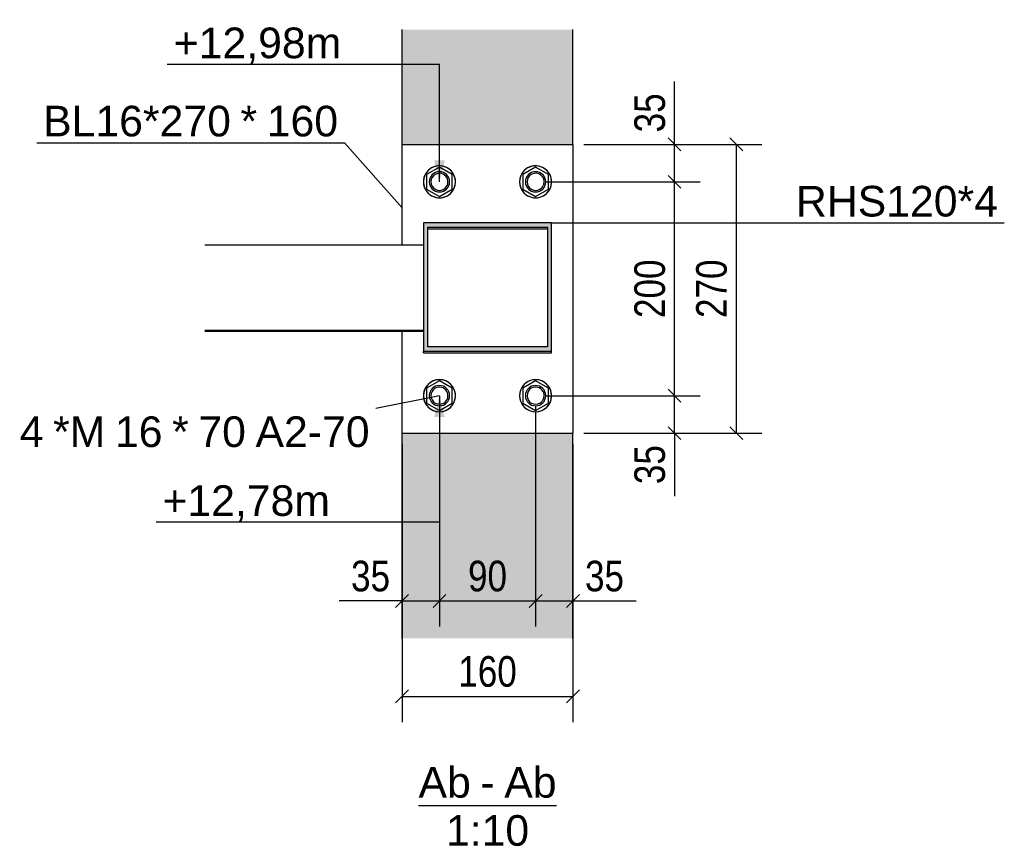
# Model space of a CAD drawing. Header units: millimetres. Extents: x 30 to 208467, y 44 to 15445.
# Tile 6 of 61: x 30277 to 31199, y 44 to 818. Entities that reach past the tile are written whole.
import ezdxf

# ---------------------------------------------------------------- set-up
doc = ezdxf.new("R2010")
doc.units = ezdxf.units.MM
doc.styles.add('Arial', font='ARIAL.TTF', dxfattribs={"height": 0.2})
doc.styles.add('Arial Narrow', font='ARIALN.TTF', dxfattribs={"height": 0.2})

# ---------------------------------------------------------------- blocks, each defined once
blk = doc.blocks.new('Unknown-18 - 40663')
at = {"color": 5}
blk.add_line((30650.63, 82.5), (30779.83, 82.5), dxfattribs=at)
at = {"color": 5, "style": 'Arial'}
for s, height, p in [('Ab', 28.652, (30650.63, 90)), ('Ab', 28.652, (30730.89, 90)), ('-', 28.65, (30708.57, 90)), ('1:10', 28.652, (30676.3, 45))]:
    blk.add_text(s, height=height, dxfattribs=at).set_placement(p)
blk = doc.blocks.new('Part-40803 - 40663')
for points in [[(30795.23, 700.93), (30795.23, 808.37), (30635.23, 808.37), (30635.23, 700.93)], [(30795.23, 238.95), (30795.23, 430.93), (30635.23, 430.93), (30635.23, 238.95)]]:
    blk.add_hatch(color=96).paths.add_polyline_path(points)
at = {"color": 96}
for p, q in [((30635.23, 700.93), (30635.23, 808.37)), ((30795.23, 700.93), (30795.23, 808.37)), ((30635.23, 238.95), (30635.23, 430.93)), ((30795.23, 238.95), (30795.23, 430.93))]:
    blk.add_line(p, q, dxfattribs=at)
blk = doc.blocks.new('Part-40666 - 40663')
at = {"color": 7}
for p, q in [((30450.76, 607.13), (30655.23, 607.13)), ((30450.76, 527.14), (30655.23, 527.14)), ((30450.76, 526.12), (30655.23, 526.12))]:
    blk.add_line(p, q, dxfattribs=at)
blk = doc.blocks.new('Part-40805 - 40663')
at = {"color": 7}
for p, q in [((30635.23, 607.13), (30635.23, 700.93)), ((30635.23, 700.93), (30795.23, 700.93)), ((30795.23, 700.93), (30795.23, 430.93)), ((30635.23, 430.93), (30635.23, 526.12)), ((30635.23, 430.93), (30795.23, 430.93))]:
    blk.add_line(p, q, dxfattribs=at)
blk = doc.blocks.new('Part-40804 - 40663')
h = blk.add_hatch(color=6)
h.paths.add_polyline_path([(30655.23, 627.5), (30655.23, 507.49), (30775.23, 507.49), (30775.23, 627.5)])
h.paths.add_polyline_path([(30771.23, 511.49), (30659.23, 511.49), (30659.23, 623.5), (30771.23, 623.5)])
at = {"color": 7}
for p, q in [((30775.23, 627.5), (30655.23, 627.5)), ((30655.23, 627.5), (30655.23, 507.49)), ((30775.23, 507.49), (30775.23, 627.5)), ((30659.23, 623.5), (30771.23, 623.5)), ((30659.23, 511.49), (30659.23, 623.5)), ((30659.23, 621.93), (30771.23, 621.93)), ((30771.23, 623.5), (30771.23, 511.49)), ((30655.23, 505.92), (30655.23, 507.49)), ((30655.23, 507.49), (30775.23, 507.49)), ((30771.23, 511.49), (30659.23, 511.49)), ((30775.23, 505.92), (30775.23, 507.49)), ((30655.23, 505.92), (30775.23, 505.92))]:
    blk.add_line(p, q, dxfattribs=at)
blk = doc.blocks.new('Bolt-40809 - 40663')
at = {"color": 136}
for p, q in [((30670.23, 679.78), (30658.23, 672.86)), ((30658.23, 672.86), (30658.23, 659)), ((30682.23, 672.86), (30670.23, 679.78)), ((30682.23, 659), (30682.23, 672.86)), ((30760.23, 679.78), (30748.23, 672.86)), ((30748.23, 672.86), (30748.23, 659)), ((30772.23, 672.86), (30760.23, 679.78)), ((30772.23, 659), (30772.23, 672.86)), ((30658.23, 659), (30670.23, 652.07)), ((30670.23, 652.07), (30682.23, 659)), ((30748.23, 659), (30760.23, 652.07)), ((30760.23, 652.07), (30772.23, 659)), ((30670.23, 479.78), (30658.23, 472.86)), ((30682.23, 472.86), (30670.23, 479.78)), ((30760.23, 479.78), (30748.23, 472.86)), ((30772.23, 472.86), (30760.23, 479.78)), ((30658.23, 472.86), (30658.23, 459)), ((30682.23, 459), (30682.23, 472.86)), ((30748.23, 472.86), (30748.23, 459)), ((30772.23, 459), (30772.23, 472.86)), ((30658.23, 459), (30670.23, 452.07)), ((30670.23, 452.07), (30682.23, 459)), ((30748.23, 459), (30760.23, 452.07)), ((30760.23, 452.07), (30772.23, 459))]:
    blk.add_line(p, q, dxfattribs=at)
for centre, radius, start, end in [((30670.23, 665.93), 15, 90, 270), ((30670.23, 665.93), 15, 120, 300), ((30670.23, 665.93), 9.5, 0, 180), ((30670.23, 665.93), 8, 120, 300), ((30670.23, 665.93), 15, 300, 120), ((30670.23, 665.93), 8, 300, 120), ((30670.23, 665.93), 15, 270, 90), ((30760.23, 665.93), 15, 90, 270), ((30760.23, 665.93), 15, 120, 300), ((30760.23, 665.93), 9.5, 0, 180), ((30760.23, 665.93), 8, 120, 300), ((30760.23, 665.93), 15, 300, 120), ((30760.23, 665.93), 8, 300, 120), ((30760.23, 665.93), 15, 270, 90), ((30670.23, 665.93), 9.5, 180, 0), ((30760.23, 665.93), 9.5, 180, 0), ((30670.23, 465.93), 15, 90, 270), ((30670.23, 465.93), 15, 300, 120), ((30670.23, 465.93), 15, 270, 90), ((30760.23, 465.93), 15, 90, 270), ((30760.23, 465.93), 15, 300, 120), ((30760.23, 465.93), 15, 270, 90), ((30670.23, 465.93), 15, 120, 300), ((30670.23, 465.93), 9.5, 0, 180), ((30670.23, 465.93), 8, 120, 300), ((30670.23, 465.93), 8, 300, 120), ((30760.23, 465.93), 15, 120, 300), ((30760.23, 465.93), 9.5, 0, 180), ((30760.23, 465.93), 8, 120, 300), ((30760.23, 465.93), 8, 300, 120), ((30670.23, 465.93), 9.5, 180, 0), ((30760.23, 465.93), 9.5, 180, 0)]:
    blk.add_arc(centre, radius, start, end, dxfattribs=at)
blk = doc.blocks.new('StraightDimension-44824 - 40663')
at = {"color": 174}
for p, q in [((30770.23, 665.93), (30914.3, 665.93)), ((30896.3, 659.93), (30884.3, 671.93)), ((30890.3, 465.93), (30890.3, 665.93)), ((30884.3, 471.93), (30896.3, 459.93)), ((30770.23, 465.93), (30914.3, 465.93))]:
    blk.add_line(p, q, dxfattribs=at)
at = {"color": 30, "style": 'Arial Narrow'}
blk.add_text('200', height=28.633, rotation=90.00021, dxfattribs=at).set_placement((30881.3, 538.57))
blk = doc.blocks.new('StraightDimension-44668 - 40663')
at = {"color": 174}
for p, q in [((30635.23, 420.93), (30635.23, 160.73)), ((30795.23, 420.93), (30795.23, 160.73)), ((30641.23, 190.73), (30629.23, 178.73)), ((30635.23, 184.73), (30795.23, 184.73)), ((30789.23, 178.73), (30801.23, 190.73))]:
    blk.add_line(p, q, dxfattribs=at)
at = {"color": 30, "style": 'Arial Narrow'}
blk.add_text('160', height=28.633, dxfattribs=at).set_placement((30687.88, 193.73))
blk = doc.blocks.new('StraightDimension-44706 - 40663')
at = {"color": 174}
for p, q in [((30760.23, 455.93), (30760.23, 249.95)), ((30795.23, 420.93), (30795.23, 249.95)), ((30766.23, 279.95), (30754.23, 267.95)), ((30789.23, 267.95), (30801.23, 279.95)), ((30760.23, 273.95), (30795.23, 273.95)), ((30795.23, 273.95), (30854.21, 273.95)), ((30795.23, 273.95), (30854.21, 273.95))]:
    blk.add_line(p, q, dxfattribs=at)
at = {"color": 30, "style": 'Arial Narrow'}
blk.add_text('35', height=28.633, dxfattribs=at).set_placement((30806.48, 282.95))
blk = doc.blocks.new('StraightDimension-44707 - 40663')
at = {"color": 174}
for p, q in [((30670.23, 455.93), (30670.23, 249.95)), ((30760.23, 455.93), (30760.23, 249.95)), ((30676.23, 279.95), (30664.23, 267.95)), ((30754.23, 267.95), (30766.23, 279.95)), ((30670.23, 273.95), (30760.23, 273.95))]:
    blk.add_line(p, q, dxfattribs=at)
at = {"color": 30, "style": 'Arial Narrow'}
blk.add_text('90', height=28.633, dxfattribs=at).set_placement((30696.99, 282.95))
blk = doc.blocks.new('StraightDimension-44708 - 40663')
at = {"color": 174}
for p, q in [((30670.23, 455.93), (30670.23, 249.95)), ((30635.23, 420.93), (30635.23, 249.95)), ((30641.23, 279.95), (30629.23, 267.95)), ((30664.23, 267.95), (30676.23, 279.95)), ((30635.23, 273.95), (30576.26, 273.95)), ((30635.23, 273.95), (30576.26, 273.95)), ((30635.23, 273.95), (30670.23, 273.95))]:
    blk.add_line(p, q, dxfattribs=at)
at = {"color": 30, "style": 'Arial Narrow'}
blk.add_text('35', height=28.633, dxfattribs=at).set_placement((30587.51, 282.95))
blk = doc.blocks.new('StraightDimension-44785 - 40663')
at = {"color": 174}
for p, q in [((30805.23, 700.93), (30972.13, 700.93)), ((30954.13, 694.93), (30942.13, 706.93)), ((30948.13, 430.93), (30948.13, 700.93)), ((30942.13, 436.93), (30954.13, 424.93)), ((30805.23, 430.93), (30972.13, 430.93))]:
    blk.add_line(p, q, dxfattribs=at)
at = {"color": 30, "style": 'Arial Narrow'}
blk.add_text('270', height=28.633, rotation=90.00021, dxfattribs=at).set_placement((30939.13, 538.57))
blk = doc.blocks.new('StraightDimension-44823 - 40663')
at = {"color": 174}
for p, q in [((30890.3, 700.93), (30890.3, 759.9)), ((30890.3, 700.93), (30890.3, 759.9)), ((30805.23, 700.93), (30914.3, 700.93)), ((30896.3, 694.93), (30884.3, 706.93)), ((30890.3, 665.93), (30890.3, 700.93)), ((30770.23, 665.93), (30914.3, 665.93)), ((30884.3, 671.93), (30896.3, 659.93))]:
    blk.add_line(p, q, dxfattribs=at)
at = {"color": 30, "style": 'Arial Narrow'}
blk.add_text('35', height=28.633, rotation=90.00021, dxfattribs=at).set_placement((30881.3, 712.18))
blk = doc.blocks.new('StraightDimension-44825 - 40663')
at = {"color": 174}
for p, q in [((30896.3, 459.93), (30884.3, 471.93)), ((30770.23, 465.93), (30914.3, 465.93)), ((30890.3, 430.93), (30890.3, 465.93)), ((30884.3, 436.93), (30896.3, 424.93)), ((30805.23, 430.93), (30914.3, 430.93)), ((30890.3, 430.93), (30890.3, 371.95)), ((30890.3, 430.93), (30890.3, 371.95))]:
    blk.add_line(p, q, dxfattribs=at)
at = {"color": 30, "style": 'Arial Narrow'}
blk.add_text('35', height=28.633, rotation=90.00021, dxfattribs=at).set_placement((30881.3, 383.2))
blk = doc.blocks.new('Mark-40843 - 40663')
at = {"color": 136}
blk.add_line((30670.23, 465.93), (30610.81, 453.92), dxfattribs=at)
at = {"color": 30, "style": 'Arial'}
for s, height, p in [('4', 28.65, (30277.33, 417.92)), ('*M', 28.652, (30308.58, 417.92)), ('16', 28.652, (30366.48, 417.92)), ('*', 28.65, (30419.98, 417.92)), ('70', 28.652, (30444.55, 417.92)), ('A2-70', 28.652, (30498.05, 417.92))]:
    blk.add_text(s, height=height, dxfattribs=at).set_placement(p)
blk = doc.blocks.new('Mark-40814 - 40663')
at = {"color": 136}
for p, q in [((30775.23, 627.5), (30997.9, 627.5)), ((30997.9, 627.5), (31198.94, 627.5))]:
    blk.add_line(p, q, dxfattribs=at)
at = {"color": 30, "style": 'Arial'}
blk.add_text('RHS120*4', height=28.652, dxfattribs=at).set_placement((31003.9, 633.5))
blk = doc.blocks.new('Mark-40815 - 40663')
at = {"color": 136}
for p in [(30293.23, 702.43), (30635.23, 641.72)]:
    blk.add_line(p, (30581.32, 702.43), dxfattribs=at)
at = {"color": 30, "style": 'Arial'}
for s, height, p in [('BL16*270', 28.652, (30299.23, 708.43)), ('*', 28.65, (30484, 708.43)), ('160', 28.652, (30508.57, 708.43))]:
    blk.add_text(s, height=height, dxfattribs=at).set_placement(p)
blk = doc.blocks.new('Unknown-44898 - 40663')
blk.add_hatch(color=6).paths.add_polyline_path([(30675.23, 685.93), (30670.23, 665.93), (30665.23, 685.93)])
at = {"color": 6}
for p, q in [((30584.32, 775.56), (30415.51, 775.56)), ((30670.23, 775.56), (30584.32, 775.56)), ((30670.23, 665.93), (30670.23, 775.56))]:
    blk.add_line(p, q, dxfattribs=at)
at = {"color": 6, "style": 'Arial'}
blk.add_text('+12,98m', height=28.652, dxfattribs=at).set_placement((30421.51, 781.56))
blk = doc.blocks.new('Unknown-44902 - 40663')
blk.add_hatch(color=6).paths.add_polyline_path([(30665.23, 445.93), (30670.23, 465.93), (30675.23, 445.93)])
at = {"color": 6}
for p, q in [((30670.23, 465.93), (30670.23, 347.48)), ((30573.74, 347.48), (30404.92, 347.48)), ((30670.23, 347.48), (30573.74, 347.48))]:
    blk.add_line(p, q, dxfattribs=at)
at = {"color": 6, "style": 'Arial'}
blk.add_text('+12,78m', height=28.652, dxfattribs=at).set_placement((30410.92, 353.48))

msp = doc.modelspace()

# ---------------------------------------------------------------- block references
for name in ['Unknown-44898 - 40663', 'Part-40803 - 40663', 'StraightDimension-44823 - 40663', 'Mark-40815 - 40663', 'Part-40805 - 40663', 'StraightDimension-44785 - 40663', 'Bolt-40809 - 40663', 'StraightDimension-44824 - 40663', 'Mark-40814 - 40663', 'Part-40804 - 40663', 'Part-40666 - 40663', 'StraightDimension-44825 - 40663', 'Mark-40843 - 40663', 'Unknown-44902 - 40663', 'StraightDimension-44708 - 40663', 'StraightDimension-44707 - 40663', 'StraightDimension-44706 - 40663', 'StraightDimension-44668 - 40663', 'Unknown-18 - 40663']:
    msp.add_blockref(name, (0, 0))

doc.saveas('drawing.dxf')
